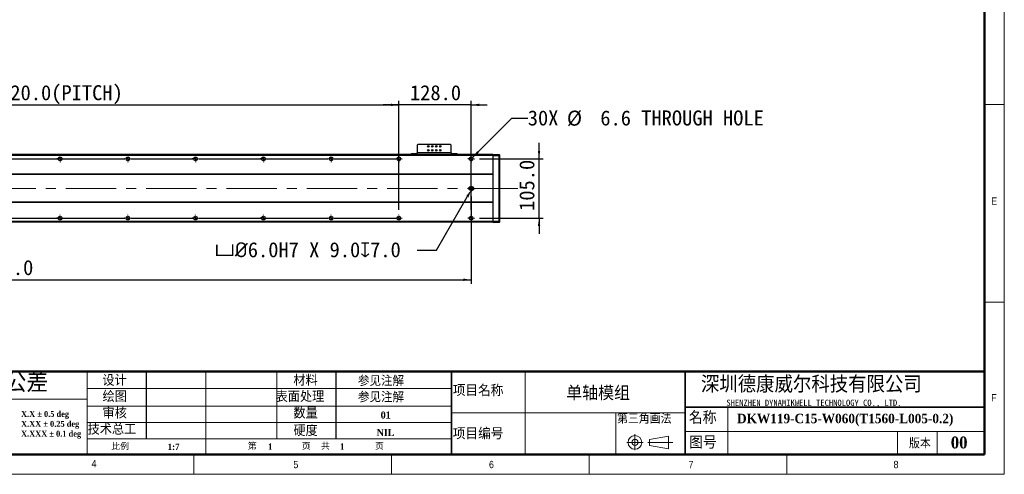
# Model space of a CAD drawing. Header units: millimetres. Extents: x 35 to 2905, y 35 to 2044.
# Tile 3 of 5: x 1162 to 2905, y 35 to 839. Entities that reach past the tile are written whole.
import ezdxf

# ---------------------------------------------------------------- set-up
doc = ezdxf.new("R2010")
doc.units = ezdxf.units.MM
doc.header["$LTSCALE"] = 7
doc.header["$PDSIZE"] = -1
doc.linetypes.add('CENTERX2', pattern=[20.32, 12.7, -2.54, 2.54, -2.54])
doc.layers.add('DIMNS', color=7, linetype='Continuous')
doc.styles.add('SLDTEXTSTYLE1', font='Gothic.ttf', dxfattribs={"width": 0.913})
doc.styles.add('SLDTEXTSTYLE2', font='timesbd.ttf', dxfattribs={"width": 0.933})
doc.styles.add('SLDTEXTSTYLE3', font='txt', dxfattribs={"bigfont": 'bigfont'})
doc.styles.add('SLDTEXTSTYLE4', font='txt', dxfattribs={"bigfont": 'bigfont'})
doc.styles.add('SLDTEXTSTYLE5', font='txt', dxfattribs={"bigfont": 'bigfont'})
doc.styles.add('SLDTEXTSTYLE6', font='txt')
doc.styles.add('SLDTEXTSTYLE7', font='timesbd.ttf', dxfattribs={"width": 0.933, "bigfont": 'bigfont'})
doc.styles.add('SLDTEXTSTYLE8', font='txt')
doc.dimstyles.new('SLDDIMSTYLE0', dxfattribs={"dimtxt": 26.6, "dimasz": 14, "dimexe": 0, "dimexo": 0.0625, "dimgap": 6.65, "dimtad": 2, "dimdec": 1, "dimrnd": 1e-09, "dimzin": 4, "dimdsep": 46, "dimtxsty": 'SLDTEXTSTYLE8', "dimsah": 1, "dimcen": 0.09, "dimadec": 0, "dimazin": 1, "dimtfac": 1, "dimtdec": 1, "dimtofl": 0, "dimtmove": 0, "dimatfit": 3, "dimfxl": 0, "dimfrac": 2, "dimtolj": 1, "dimtzin": 12, "dimarcsym": 0})
doc.dimstyles.new('SLDDIMSTYLE1', dxfattribs={"dimtxt": 26.6, "dimasz": 14, "dimexe": 0, "dimexo": 0.0625, "dimgap": 6.65, "dimtad": 2, "dimdec": 1, "dimrnd": 1e-09, "dimzin": 4, "dimdsep": 46, "dimtxsty": 'SLDTEXTSTYLE8', "dimsah": 1, "dimcen": 0.09, "dimadec": 0, "dimazin": 1, "dimtfac": 1, "dimtdec": 1, "dimtmove": 0, "dimatfit": 0, "dimfxl": 0, "dimfrac": 2, "dimtolj": 1, "dimtzin": 12, "dimarcsym": 0})
doc.dimstyles.new('SLDDIMSTYLE5', dxfattribs={"dimtxt": 26.6, "dimasz": 14, "dimexe": 0, "dimexo": 0.0625, "dimgap": 6.65, "dimtad": 0, "dimtih": 1, "dimtoh": 1, "dimdec": 1, "dimrnd": 1e-09, "dimzin": 4, "dimdsep": 46, "dimtxsty": 'SLDTEXTSTYLE8', "dimsah": 1, "dimcen": 0, "dimadec": 0, "dimazin": 1, "dimtfac": 1, "dimtdec": 1, "dimtofl": 0, "dimtmove": 0, "dimatfit": 3, "dimfxl": 0, "dimfrac": 2, "dimtolj": 1, "dimtzin": 12, "dimarcsym": 0})
doc.dimstyles.new('SLDDIMSTYLE6', dxfattribs={"dimtxt": 26.6, "dimasz": 14, "dimexe": 0, "dimexo": 0.0625, "dimgap": 6.65, "dimtad": 0, "dimtih": 1, "dimtoh": 1, "dimdec": 1, "dimrnd": 1e-09, "dimzin": 12, "dimdsep": 46, "dimtxsty": 'SLDTEXTSTYLE8', "dimsah": 1, "dimcen": 0, "dimadec": 0, "dimazin": 3, "dimtfac": 1, "dimtdec": 1, "dimtofl": 0, "dimtmove": 0, "dimatfit": 3, "dimfxl": 0, "dimfrac": 2, "dimtolj": 1, "dimtzin": 12, "dimarcsym": 0})

# ---------------------------------------------------------------- blocks, each defined once
blk = doc.blocks.new('SW_NOTE_0')
at = {"color": 0, "linetype": 'Continuous', "lineweight": 0, "char_height": 10.5, "attachment_point": 1, "style": 'SLDTEXTSTYLE2'}
for s, insert in [('X.X ± 0.5 deg', (0, 13.8)), ('X.XX ± 0.25 deg', (0, -3.7)), ('X.XXX ± 0.1 deg', (0, -21.2))]:
    blk.add_mtext(s, dxfattribs=dict(at, insert=insert))
blk = doc.blocks.new('_D_13')
at = {"layer": 'DIMNS'}
for p, q in [((265.3, 532), (265.3, 372.2)), ((1961.3, 526.4), (1961.3, 372.2)), ((265.3, 379.2), (1961.3, 379.2))]:
    blk.add_line(p, q, dxfattribs=at)
for points in [[(265.3, 379.2), (279.3, 377.1), (279.3, 381.3)], [(1961.3, 379.2), (1947.3, 381.3), (1947.3, 377.1)]]:
    blk.add_solid(points, dxfattribs=at)
at = {"layer": 'DIMNS', "insert": (1077.4, 414.1), "char_height": 26.6, "attachment_point": 1, "style": 'SLDTEXTSTYLE8'}
blk.add_mtext('1696.0', dxfattribs=at)
blk = doc.blocks.new('_D_14')
at = {"layer": 'DIMNS'}
for p, q in [((2081.3, 593.4), (2081.3, 621.4)), ((1976, 593.4), (2088.3, 593.4)), ((2081.3, 488.4), (2081.3, 593.4)), ((1976, 488.4), (2088.3, 488.4)), ((2081.3, 488.4), (2081.3, 460.4))]:
    blk.add_line(p, q, dxfattribs=at)
for points in [[(2081.3, 593.4), (2083.4, 607.4), (2079.2, 607.4)], [(2081.3, 488.4), (2079.2, 474.4), (2083.4, 474.4)]]:
    blk.add_solid(points, dxfattribs=at)
at = {"layer": 'DIMNS', "insert": (2046.4, 501.1), "char_height": 26.6, "attachment_point": 1, "rotation": 90, "style": 'SLDTEXTSTYLE8'}
blk.add_mtext('105.0', dxfattribs=at)
blk = doc.blocks.new('_D_16')
at = {"layer": 'DIMNS'}
for p, q in [((393.3, 503.1), (393.3, 695.7)), ((393.3, 688.7), (1833.3, 688.7)), ((1833.3, 503.1), (1833.3, 695.7))]:
    blk.add_line(p, q, dxfattribs=at)
for points in [[(393.3, 688.7), (407.3, 686.6), (407.3, 690.8)], [(1833.3, 688.7), (1819.3, 690.8), (1819.3, 686.6)]]:
    blk.add_solid(points, dxfattribs=at)
at = {"layer": 'DIMNS', "char_height": 26.6, "attachment_point": 1, "style": 'SLDTEXTSTYLE8'}
for s, insert in [('1440.0', (932.7, 723.6)), ('=12×120.0(PITCH)', (1036.7, 723.6))]:
    blk.add_mtext(s, dxfattribs=dict(at, insert=insert))
blk = doc.blocks.new('_D_17')
at = {"layer": 'Defpoints', "color": 0}
for p in [(1962.8, 540.9), (1961.3, 538.3)]:
    blk.add_point(p, dxfattribs=at)
at = {"layer": 'DIMNS', "color": 0, "lineweight": -2}
for p, q in [((1899.9, 431.9), (1954.3, 526.1)), ((1865.6, 431.9), (1899.9, 431.9))]:
    blk.add_line(p, q, dxfattribs=at)
at = {"layer": 'DIMNS', "color": 0}
blk.add_solid([(1952.2, 527.3), (1956.3, 525), (1961.3, 538.3)], dxfattribs=at)
at = {"layer": 'DIMNS', "color": 0, "insert": (1507.2, 445.7), "char_height": 26.6, "attachment_point": 1, "style": 'SLDTEXTSTYLE8'}
blk.add_mtext('\\A1;{\\fGDT|b0|i0|c134|p2;v\\fISOCPEUR|b0|i0|c134|p34;%%C}6.0H7 X 9.0{\\fGDT|b0|i0|c134|p2;x}7.0', dxfattribs=at)
blk = doc.blocks.new('_D_18')
at = {"layer": 'DIMNS'}
for p, q in [((1963.6, 595.7), (2033.3, 665.5)), ((2033.3, 665.5), (2061.3, 665.5))]:
    blk.add_line(p, q, dxfattribs=at)
blk.add_solid([(1963.6, 595.7), (1975, 604.1), (1972, 607.1)], dxfattribs=at)
at = {"layer": 'DIMNS', "char_height": 26.6, "attachment_point": 1, "style": 'SLDTEXTSTYLE8'}
for s, insert in [('30X ', (2061.3, 678.9)), ('%%c', (2130.6, 678.6)), (' 6.6 THROUGH HOLE', (2171.7, 678.9))]:
    blk.add_mtext(s, dxfattribs=dict(at, insert=insert))
blk = doc.blocks.new('_D_20')
at = {"layer": 'DIMNS'}
for p, q in [((1833.3, 688.7), (1805.3, 688.7)), ((1833.3, 503.1), (1833.3, 695.7)), ((1961.3, 688.7), (1833.3, 688.7)), ((1961.3, 503.1), (1961.3, 695.7)), ((1961.3, 688.7), (1989.3, 688.7))]:
    blk.add_line(p, q, dxfattribs=at)
for points in [[(1833.3, 688.7), (1819.3, 690.8), (1819.3, 686.6)], [(1961.3, 688.7), (1975.3, 686.6), (1975.3, 690.8)]]:
    blk.add_solid(points, dxfattribs=at)
at = {"layer": 'DIMNS', "insert": (1852.8, 723.6), "char_height": 26.6, "attachment_point": 1, "style": 'SLDTEXTSTYLE8'}
blk.add_mtext('128.0', dxfattribs=at)
blk = doc.blocks.new('SW_CENTERMARKSYMBOL_0')
at = {"layer": 'DIMNS', "color": 0}
for p, q in [((-5.08, 0), (-5.54, 0)), ((0, 0), (-2.54, 0)), ((0, 5.08), (0, 5.54)), ((0, 0), (0, 2.54)), ((0, 0), (0, -2.54)), ((0, 0), (2.54, 0)), ((5.08, 0), (5.54, 0)), ((0, -5.08), (0, -5.54))]:
    blk.add_line(p, q, dxfattribs=at)
blk = doc.blocks.new('SW_CENTERMARKSYMBOL_2')
at = {"layer": 'DIMNS', "color": 0}
for p, q in [((-5.08, 0), (-5.84, 0)), ((0, 0), (-2.54, 0)), ((0, 5.08), (0, 5.84)), ((0, 0), (0, 2.54)), ((0, 0), (0, -2.54)), ((0, 0), (2.54, 0)), ((5.08, 0), (114.92, 0)), ((114.92, 0), (114.16, 0)), ((120, 0), (117.46, 0)), ((120, 0), (117.46, 0)), ((120, 5.08), (120, 5.84)), ((120, 0), (120, 2.54)), ((120, 0), (120, 2.54)), ((120, 0), (120, -2.54)), ((120, 0), (122.54, 0)), ((120, 0), (120, -2.54)), ((120, 0), (122.54, 0)), ((125.08, 0), (125.84, 0)), ((125.08, 0), (234.92, 0)), ((234.92, 0), (234.16, 0)), ((240, 0), (237.46, 0)), ((240, 0), (237.46, 0)), ((240, 0), (237.46, 0)), ((240, 5.08), (240, 5.84)), ((240, 0), (240, 2.54)), ((240, 0), (240, 2.54)), ((240, 0), (240, 2.54)), ((240, 0), (240, -2.54)), ((240, 0), (242.54, 0)), ((240, 0), (240, -2.54)), ((240, 0), (242.54, 0)), ((240, 0), (240, -2.54)), ((240, 0), (242.54, 0)), ((245.08, 0), (245.84, 0)), ((245.08, 0), (354.92, 0)), ((354.92, 0), (354.16, 0)), ((360, 0), (357.46, 0)), ((360, 0), (357.46, 0)), ((360, 0), (357.46, 0)), ((360, 0), (357.46, 0)), ((360, 5.08), (360, 5.84)), ((360, 0), (360, 2.54)), ((360, 0), (360, 2.54)), ((360, 0), (360, 2.54)), ((360, 0), (360, 2.54)), ((360, 0), (360, -2.54)), ((360, 0), (362.54, 0)), ((360, 0), (360, -2.54)), ((360, 0), (362.54, 0)), ((360, 0), (360, -2.54)), ((360, 0), (362.54, 0)), ((360, 0), (360, -2.54)), ((360, 0), (362.54, 0)), ((365.08, 0), (365.84, 0)), ((365.08, 0), (474.92, 0)), ((474.92, 0), (474.16, 0)), ((480, 0), (477.46, 0)), ((480, 0), (477.46, 0)), ((480, 0), (477.46, 0)), ((480, 0), (477.46, 0)), ((480, 0), (477.46, 0)), ((480, 5.08), (480, 5.84)), ((480, 0), (480, 2.54)), ((480, 0), (480, 2.54)), ((480, 0), (480, 2.54)), ((480, 0), (480, 2.54)), ((480, 0), (480, 2.54)), ((480, 0), (480, -2.54)), ((480, 0), (482.54, 0)), ((480, 0), (480, -2.54)), ((480, 0), (482.54, 0)), ((480, 0), (480, -2.54)), ((480, 0), (482.54, 0)), ((480, 0), (480, -2.54)), ((480, 0), (482.54, 0)), ((480, 0), (480, -2.54)), ((480, 0), (482.54, 0)), ((485.08, 0), (485.84, 0)), ((485.08, 0), (594.92, 0)), ((594.92, 0), (594.16, 0)), ((600, 0), (597.46, 0)), ((600, 0), (597.46, 0)), ((600, 0), (597.46, 0)), ((600, 0), (597.46, 0)), ((600, 0), (597.46, 0)), ((600, 0), (597.46, 0)), ((600, 5.08), (600, 5.84)), ((600, 0), (600, 2.54)), ((600, 0), (600, 2.54)), ((600, 0), (600, 2.54)), ((600, 0), (600, 2.54)), ((600, 0), (600, 2.54)), ((600, 0), (600, 2.54)), ((600, 0), (600, -2.54)), ((600, 0), (602.54, 0)), ((600, 0), (600, -2.54)), ((600, 0), (602.54, 0)), ((600, 0), (600, -2.54)), ((600, 0), (602.54, 0)), ((600, 0), (600, -2.54)), ((600, 0), (602.54, 0)), ((600, 0), (600, -2.54)), ((600, 0), (602.54, 0)), ((600, 0), (600, -2.54)), ((600, 0), (602.54, 0)), ((605.08, 0), (605.84, 0)), ((605.08, 0), (714.92, 0)), ((714.92, 0), (714.16, 0)), ((720, 0), (717.46, 0)), ((720, 0), (717.46, 0)), ((720, 0), (717.46, 0)), ((720, 0), (717.46, 0)), ((720, 0), (717.46, 0)), ((720, 0), (717.46, 0)), ((720, 0), (717.46, 0)), ((720, 5.08), (720, 5.84)), ((720, 0), (720, 2.54)), ((720, 0), (720, 2.54)), ((720, 0), (720, 2.54)), ((720, 0), (720, 2.54)), ((720, 0), (720, 2.54)), ((720, 0), (720, 2.54)), ((720, 0), (720, 2.54)), ((720, 0), (720, -2.54)), ((720, 0), (722.54, 0)), ((720, 0), (720, -2.54)), ((720, 0), (722.54, 0)), ((720, 0), (720, -2.54)), ((720, 0), (722.54, 0)), ((720, 0), (720, -2.54)), ((720, 0), (722.54, 0)), ((720, 0), (720, -2.54)), ((720, 0), (722.54, 0)), ((720, 0), (720, -2.54)), ((720, 0), (722.54, 0)), ((720, 0), (720, -2.54)), ((720, 0), (722.54, 0)), ((725.08, 0), (725.84, 0)), ((725.08, 0), (834.92, 0)), ((834.92, 0), (834.16, 0)), ((840, 0), (837.46, 0)), ((840, 0), (837.46, 0)), ((840, 0), (837.46, 0)), ((840, 0), (837.46, 0)), ((840, 0), (837.46, 0)), ((840, 0), (837.46, 0)), ((840, 5.08), (840, 5.84)), ((840, 0), (840, 2.54)), ((840, 0), (840, 2.54)), ((840, 0), (840, 2.54)), ((840, 0), (840, 2.54)), ((840, 0), (840, 2.54)), ((840, 0), (840, 2.54)), ((840, 0), (840, -2.54)), ((840, 0), (842.54, 0)), ((840, 0), (840, -2.54)), ((840, 0), (842.54, 0)), ((840, 0), (840, -2.54)), ((840, 0), (842.54, 0)), ((840, 0), (840, -2.54)), ((840, 0), (842.54, 0)), ((840, 0), (840, -2.54)), ((840, 0), (842.54, 0)), ((840, 0), (840, -2.54)), ((840, 0), (842.54, 0)), ((845.08, 0), (845.84, 0)), ((845.08, 0), (954.92, 0)), ((954.92, 0), (954.16, 0)), ((960, 0), (957.46, 0)), ((960, 0), (957.46, 0)), ((960, 0), (957.46, 0)), ((960, 0), (957.46, 0)), ((960, 0), (957.46, 0)), ((960, 5.08), (960, 5.84)), ((960, 0), (960, 2.54)), ((960, 0), (960, 2.54)), ((960, 0), (960, 2.54)), ((960, 0), (960, 2.54)), ((960, 0), (960, 2.54)), ((960, 0), (960, -2.54)), ((960, 0), (962.54, 0)), ((960, 0), (960, -2.54)), ((960, 0), (962.54, 0)), ((960, 0), (960, -2.54)), ((960, 0), (962.54, 0)), ((960, 0), (960, -2.54)), ((960, 0), (962.54, 0)), ((960, 0), (960, -2.54)), ((960, 0), (962.54, 0)), ((965.08, 0), (965.84, 0)), ((965.08, 0), (1074.92, 0)), ((1074.92, 0), (1074.16, 0)), ((1080, 0), (1077.46, 0)), ((1080, 0), (1077.46, 0)), ((1080, 0), (1077.46, 0)), ((1080, 0), (1077.46, 0)), ((1080, 5.08), (1080, 5.84)), ((1080, 0), (1080, 2.54)), ((1080, 0), (1080, 2.54)), ((1080, 0), (1080, 2.54)), ((1080, 0), (1080, 2.54)), ((1080, 0), (1080, -2.54)), ((1080, 0), (1082.54, 0)), ((1080, 0), (1080, -2.54)), ((1080, 0), (1082.54, 0)), ((1080, 0), (1080, -2.54)), ((1080, 0), (1082.54, 0)), ((1080, 0), (1080, -2.54)), ((1080, 0), (1082.54, 0)), ((1085.08, 0), (1085.84, 0)), ((1085.08, 0), (1194.92, 0)), ((1194.92, 0), (1194.16, 0)), ((1200, 0), (1197.46, 0)), ((1200, 0), (1197.46, 0)), ((1200, 0), (1197.46, 0)), ((1200, 5.08), (1200, 5.84)), ((1200, 0), (1200, 2.54)), ((1200, 0), (1200, 2.54)), ((1200, 0), (1200, 2.54)), ((1200, 0), (1200, -2.54)), ((1200, 0), (1202.54, 0)), ((1200, 0), (1200, -2.54)), ((1200, 0), (1202.54, 0)), ((1200, 0), (1200, -2.54)), ((1200, 0), (1202.54, 0)), ((1205.08, 0), (1205.84, 0)), ((1205.08, 0), (1314.92, 0)), ((1314.92, 0), (1314.16, 0)), ((1320, 0), (1317.46, 0)), ((1320, 0), (1317.46, 0)), ((1320, 5.08), (1320, 5.84)), ((1320, 0), (1320, 2.54)), ((1320, 0), (1320, 2.54)), ((1320, 0), (1320, -2.54)), ((1320, 0), (1322.54, 0)), ((1320, 0), (1320, -2.54)), ((1320, 0), (1322.54, 0)), ((1325.08, 0), (1325.84, 0)), ((1325.08, 0), (1434.92, 0)), ((1440, 0), (1437.46, 0)), ((1440, 5.08), (1440, 5.84)), ((1440, 0), (1440, 2.54)), ((1440, 0), (1440, -2.54)), ((1440, 0), (1442.54, 0)), ((1445.08, 0), (1445.84, 0)), ((0, -5.08), (0, -5.84)), ((120, -5.08), (120, -5.84)), ((240, -5.08), (240, -5.84)), ((360, -5.08), (360, -5.84)), ((480, -5.08), (480, -5.84)), ((600, -5.08), (600, -5.84)), ((720, -5.08), (720, -5.84)), ((840, -5.08), (840, -5.84)), ((960, -5.08), (960, -5.84)), ((1080, -5.08), (1080, -5.84)), ((1200, -5.08), (1200, -5.84)), ((1320, -5.08), (1320, -5.84)), ((1440, -5.08), (1440, -5.84))]:
    blk.add_line(p, q, dxfattribs=at)
blk = doc.blocks.new('SW_CENTERMARKSYMBOL_3')
at = {"layer": 'DIMNS', "color": 0}
for p, q in [((-125.08, 0), (-125.84, 0)), ((-120, 0), (-122.54, 0)), ((-120, 5.08), (-120, 5.84)), ((-120, 0), (-120, 2.54)), ((-120, 0), (-120, -2.54)), ((-120, 0), (-117.46, 0)), ((-114.92, 0), (-5.08, 0)), ((-5.08, 0), (-5.84, 0)), ((0, 0), (-2.54, 0)), ((0, 0), (-2.54, 0)), ((0, 5.08), (0, 5.84)), ((0, 0), (0, 2.54)), ((0, 0), (0, 2.54)), ((0, 0), (0, -2.54)), ((0, 0), (2.54, 0)), ((0, 0), (0, -2.54)), ((0, 0), (2.54, 0)), ((5.08, 0), (5.84, 0)), ((5.08, 0), (114.92, 0)), ((114.92, 0), (114.16, 0)), ((120, 0), (117.46, 0)), ((120, 0), (117.46, 0)), ((120, 0), (117.46, 0)), ((120, 5.08), (120, 5.84)), ((120, 0), (120, 2.54)), ((120, 0), (120, 2.54)), ((120, 0), (120, 2.54)), ((120, 0), (120, -2.54)), ((120, 0), (122.54, 0)), ((120, 0), (120, -2.54)), ((120, 0), (122.54, 0)), ((120, 0), (120, -2.54)), ((120, 0), (122.54, 0)), ((125.08, 0), (125.84, 0)), ((125.08, 0), (234.92, 0)), ((234.92, 0), (234.16, 0)), ((240, 0), (237.46, 0)), ((240, 0), (237.46, 0)), ((240, 0), (237.46, 0)), ((240, 0), (237.46, 0)), ((240, 5.08), (240, 5.84)), ((240, 0), (240, 2.54)), ((240, 0), (240, 2.54)), ((240, 0), (240, 2.54)), ((240, 0), (240, 2.54)), ((240, 0), (240, -2.54)), ((240, 0), (242.54, 0)), ((240, 0), (240, -2.54)), ((240, 0), (242.54, 0)), ((240, 0), (240, -2.54)), ((240, 0), (242.54, 0)), ((240, 0), (240, -2.54)), ((240, 0), (242.54, 0)), ((245.08, 0), (245.84, 0)), ((245.08, 0), (354.92, 0)), ((354.92, 0), (354.16, 0)), ((360, 0), (357.46, 0)), ((360, 0), (357.46, 0)), ((360, 0), (357.46, 0)), ((360, 0), (357.46, 0)), ((360, 0), (357.46, 0)), ((360, 5.08), (360, 5.84)), ((360, 0), (360, 2.54)), ((360, 0), (360, 2.54)), ((360, 0), (360, 2.54)), ((360, 0), (360, 2.54)), ((360, 0), (360, 2.54)), ((360, 0), (360, -2.54)), ((360, 0), (362.54, 0)), ((360, 0), (360, -2.54)), ((360, 0), (362.54, 0)), ((360, 0), (360, -2.54)), ((360, 0), (362.54, 0)), ((360, 0), (360, -2.54)), ((360, 0), (362.54, 0)), ((360, 0), (360, -2.54)), ((360, 0), (362.54, 0)), ((365.08, 0), (365.84, 0)), ((365.08, 0), (474.92, 0)), ((474.92, 0), (474.16, 0)), ((480, 0), (477.46, 0)), ((480, 0), (477.46, 0)), ((480, 0), (477.46, 0)), ((480, 0), (477.46, 0)), ((480, 0), (477.46, 0)), ((480, 0), (477.46, 0)), ((480, 5.08), (480, 5.84)), ((480, 0), (480, 2.54)), ((480, 0), (480, 2.54)), ((480, 0), (480, 2.54)), ((480, 0), (480, 2.54)), ((480, 0), (480, 2.54)), ((480, 0), (480, 2.54)), ((480, 0), (480, -2.54)), ((480, 0), (482.54, 0)), ((480, 0), (480, -2.54)), ((480, 0), (482.54, 0)), ((480, 0), (480, -2.54)), ((480, 0), (482.54, 0)), ((480, 0), (480, -2.54)), ((480, 0), (482.54, 0)), ((480, 0), (480, -2.54)), ((480, 0), (482.54, 0)), ((480, 0), (480, -2.54)), ((480, 0), (482.54, 0)), ((485.08, 0), (485.84, 0)), ((485.08, 0), (594.92, 0)), ((594.92, 0), (594.16, 0)), ((600, 0), (597.46, 0)), ((600, 0), (597.46, 0)), ((600, 0), (597.46, 0)), ((600, 0), (597.46, 0)), ((600, 0), (597.46, 0)), ((600, 0), (597.46, 0)), ((600, 0), (597.46, 0)), ((600, 5.08), (600, 5.84)), ((600, 0), (600, 2.54)), ((600, 0), (600, 2.54)), ((600, 0), (600, 2.54)), ((600, 0), (600, 2.54)), ((600, 0), (600, 2.54)), ((600, 0), (600, 2.54)), ((600, 0), (600, 2.54)), ((600, 0), (600, -2.54)), ((600, 0), (602.54, 0)), ((600, 0), (600, -2.54)), ((600, 0), (602.54, 0)), ((600, 0), (600, -2.54)), ((600, 0), (602.54, 0)), ((600, 0), (600, -2.54)), ((600, 0), (602.54, 0)), ((600, 0), (600, -2.54)), ((600, 0), (602.54, 0)), ((600, 0), (600, -2.54)), ((600, 0), (602.54, 0)), ((600, 0), (600, -2.54)), ((600, 0), (602.54, 0)), ((605.08, 0), (605.84, 0)), ((605.08, 0), (714.92, 0)), ((714.92, 0), (714.16, 0)), ((720, 0), (717.46, 0)), ((720, 0), (717.46, 0)), ((720, 0), (717.46, 0)), ((720, 0), (717.46, 0)), ((720, 0), (717.46, 0)), ((720, 0), (717.46, 0)), ((720, 5.08), (720, 5.84)), ((720, 0), (720, 2.54)), ((720, 0), (720, 2.54)), ((720, 0), (720, 2.54)), ((720, 0), (720, 2.54)), ((720, 0), (720, 2.54)), ((720, 0), (720, 2.54)), ((720, 0), (720, -2.54)), ((720, 0), (722.54, 0)), ((720, 0), (720, -2.54)), ((720, 0), (722.54, 0)), ((720, 0), (720, -2.54)), ((720, 0), (722.54, 0)), ((720, 0), (720, -2.54)), ((720, 0), (722.54, 0)), ((720, 0), (720, -2.54)), ((720, 0), (722.54, 0)), ((720, 0), (720, -2.54)), ((720, 0), (722.54, 0)), ((725.08, 0), (725.84, 0)), ((725.08, 0), (834.92, 0)), ((834.92, 0), (834.16, 0)), ((840, 0), (837.46, 0)), ((840, 0), (837.46, 0)), ((840, 0), (837.46, 0)), ((840, 0), (837.46, 0)), ((840, 0), (837.46, 0)), ((840, 5.08), (840, 5.84)), ((840, 0), (840, 2.54)), ((840, 0), (840, 2.54)), ((840, 0), (840, 2.54)), ((840, 0), (840, 2.54)), ((840, 0), (840, 2.54)), ((840, 0), (840, -2.54)), ((840, 0), (842.54, 0)), ((840, 0), (840, -2.54)), ((840, 0), (842.54, 0)), ((840, 0), (840, -2.54)), ((840, 0), (842.54, 0)), ((840, 0), (840, -2.54)), ((840, 0), (842.54, 0)), ((840, 0), (840, -2.54)), ((840, 0), (842.54, 0)), ((845.08, 0), (845.84, 0)), ((845.08, 0), (954.92, 0)), ((954.92, 0), (954.16, 0)), ((960, 0), (957.46, 0)), ((960, 0), (957.46, 0)), ((960, 0), (957.46, 0)), ((960, 0), (957.46, 0)), ((960, 5.08), (960, 5.84)), ((960, 0), (960, 2.54)), ((960, 0), (960, 2.54)), ((960, 0), (960, 2.54)), ((960, 0), (960, 2.54)), ((960, 0), (960, -2.54)), ((960, 0), (962.54, 0)), ((960, 0), (960, -2.54)), ((960, 0), (962.54, 0)), ((960, 0), (960, -2.54)), ((960, 0), (962.54, 0)), ((960, 0), (960, -2.54)), ((960, 0), (962.54, 0)), ((965.08, 0), (965.84, 0)), ((965.08, 0), (1074.92, 0)), ((1074.92, 0), (1074.16, 0)), ((1080, 0), (1077.46, 0)), ((1080, 0), (1077.46, 0)), ((1080, 0), (1077.46, 0)), ((1080, 5.08), (1080, 5.84)), ((1080, 0), (1080, 2.54)), ((1080, 0), (1080, 2.54)), ((1080, 0), (1080, 2.54)), ((1080, 0), (1080, -2.54)), ((1080, 0), (1082.54, 0)), ((1080, 0), (1080, -2.54)), ((1080, 0), (1082.54, 0)), ((1080, 0), (1080, -2.54)), ((1080, 0), (1082.54, 0)), ((1085.08, 0), (1085.84, 0)), ((1085.08, 0), (1194.92, 0)), ((1194.92, 0), (1194.16, 0)), ((1200, 0), (1197.46, 0)), ((1200, 0), (1197.46, 0)), ((1200, 5.08), (1200, 5.84)), ((1200, 0), (1200, 2.54)), ((1200, 0), (1200, 2.54)), ((1200, 0), (1200, -2.54)), ((1200, 0), (1202.54, 0)), ((1200, 0), (1200, -2.54)), ((1200, 0), (1202.54, 0)), ((1205.08, 0), (1205.84, 0)), ((1205.08, 0), (1314.92, 0)), ((1320, 0), (1317.46, 0)), ((1320, 5.08), (1320, 5.84)), ((1320, 0), (1320, 2.54)), ((1320, 0), (1320, -2.54)), ((1320, 0), (1322.54, 0)), ((1325.08, 0), (1325.84, 0)), ((-120, -5.08), (-120, -5.84)), ((0, -5.08), (0, -5.84)), ((120, -5.08), (120, -5.84)), ((240, -5.08), (240, -5.84)), ((360, -5.08), (360, -5.84)), ((480, -5.08), (480, -5.84)), ((600, -5.08), (600, -5.84)), ((720, -5.08), (720, -5.84)), ((840, -5.08), (840, -5.84)), ((960, -5.08), (960, -5.84)), ((1080, -5.08), (1080, -5.84)), ((1200, -5.08), (1200, -5.84)), ((1320, -5.08), (1320, -5.84))]:
    blk.add_line(p, q, dxfattribs=at)
blk = doc.blocks.new('SW_CENTERMARKSYMBOL_4')
at = {"layer": 'DIMNS', "color": 0}
for p, q in [((-5.08, 0), (-5.84, 0)), ((0, 0), (-2.54, 0)), ((0, 5.08), (0, 5.84)), ((0, 0), (0, 2.54)), ((0, 0), (0, -2.54)), ((0, 0), (2.54, 0)), ((5.08, 0), (5.84, 0)), ((0, -5.08), (0, -5.84))]:
    blk.add_line(p, q, dxfattribs=at)
blk = doc.blocks.new('SW_CENTERMARKSYMBOL_5')
at = {"layer": 'DIMNS', "color": 0}
for p, q in [((-5.08, 0), (-5.84, 0)), ((0, 0), (-2.54, 0)), ((0, 5.08), (0, 5.84)), ((0, 0), (0, 2.54)), ((0, 0), (0, -2.54)), ((0, 0), (2.54, 0)), ((5.08, 0), (5.84, 0)), ((0, -5.08), (0, -5.84))]:
    blk.add_line(p, q, dxfattribs=at)
blk = doc.blocks.new('SW_DOWELSYMBOL_1')
at = {"linetype": 'Continuous', "lineweight": 18}
h = blk.add_hatch(color=0, dxfattribs=at)
edge = h.paths.add_edge_path(flags=0)
edge.add_arc((0, 0), 3, 180, 270)
edge.add_line((0, -3), (0, 0))
edge.add_line((0, 0), (-3, 0))
h = blk.add_hatch(color=0, dxfattribs=at)
edge = h.paths.add_edge_path(flags=0)
edge.add_arc((0, 0), 3, 0, 90)
edge.add_line((0, 3), (0, 0))
edge.add_line((0, 0), (3, 0))
at = {"layer": 'DIMNS', "color": 0}
blk.add_circle((0, 0), 3, dxfattribs=at)
blk = doc.blocks.new('SW_DOWELSYMBOL_2')
at = {"linetype": 'Continuous', "lineweight": 18}
h = blk.add_hatch(color=0, dxfattribs=at)
edge = h.paths.add_edge_path(flags=0)
edge.add_arc((0, 0), 3, 180, 270)
edge.add_line((0, -3), (0, 0))
edge.add_line((0, 0), (-3, 0))
h = blk.add_hatch(color=0, dxfattribs=at)
edge = h.paths.add_edge_path(flags=0)
edge.add_arc((0, 0), 3, 0, 90)
edge.add_line((0, 3), (0, 0))
edge.add_line((0, 0), (3, 0))
at = {"layer": 'DIMNS', "color": 0}
blk.add_circle((0, 0), 3, dxfattribs=at)

msp = doc.modelspace()

# ---------------------------------------------------------------- linework, layer by layer
at = {"color": 7, "linetype": 'Continuous', "lineweight": 18}
for p, q in [((2905, 35), (2905, 2044)), ((2870, 2009), (2870, 70)), ((2870, 689.5), (2905, 689.5)), ((2870, 339.5), (2905, 339.5)), ((1281, 217), (1281, 192.5)), ((1281, 168), (1281, 217)), ((1281, 192.5), (1281, 217)), ((1491.29, 217), (1491.29, 70)), ((1617, 217), (1617, 98.04)), ((2056.78, 217), (2056.78, 70)), ((1281, 168), (1281, 192.5)), ((1281, 186.61), (1926.29, 186.61)), ((1281, 168), (1025.29, 168)), ((1281, 168), (1281, 70)), ((1281, 155.78), (1926.29, 155.78)), ((1926.29, 143.5), (2339.76, 143.5)), ((2217.1, 143.5), (2217.1, 70)), ((2415.65, 154), (2415.65, 70)), ((1281, 126.91), (1926.29, 126.91)), ((2251.06, 106.04), (2251.06, 77.44)), ((2339.76, 110.88), (2870, 110.88)), ((2716, 110.88), (2716, 70)), ((2786, 110.88), (2786, 70)), ((1926.29, 98.04), (1281, 98.04)), ((2236.5, 91.48), (2265.91, 91.48)), ((2273.64, 91.48), (2318.36, 91.48)), ((2276.67, 96.73), (2310.66, 102.61)), ((2276.67, 86.23), (2276.67, 96.73)), ((2310.66, 102.61), (2310.66, 80.22)), ((70, 70), (2870, 70)), ((861, 70), (2870, 70)), ((1470, 35), (1470, 70)), ((1820, 70), (1820, 35)), ((2170, 35), (2170, 70)), ((2276.67, 86.23), (2310.66, 80.22)), ((2520, 70), (2520, 35)), ((35, 35), (2905, 35))]:
    msp.add_line(p, q, dxfattribs=at)
at = {"color": 7, "linetype": 'Continuous', "lineweight": 50}
for p, q in [((2870, 2009), (2870, 70)), ((1025.29, 217), (1281, 217)), ((2870, 217), (1281, 217)), ((70, 70), (2870, 70))]:
    msp.add_line(p, q, dxfattribs=at)
at = {"color": 7, "linetype": 'Continuous', "lineweight": 25}
for p, q in [((1866.75, 618.66), (1865.75, 617.66)), ((1865.75, 617.66), (1865.75, 603.86)), ((1924.75, 618.66), (1866.75, 618.66)), ((1925.75, 617.66), (1924.75, 618.66)), ((1925.75, 603.86), (1925.75, 617.66)), ((1999.25, 600.86), (227.25, 600.86)), ((1999.25, 600.36), (227.25, 600.36)), ((1999.25, 599.36), (227.25, 599.36)), ((1855.75, 600.86), (1855.75, 602.86)), ((1855.75, 602.86), (1856.75, 602.86)), ((1856.75, 602.86), (1856.75, 600.86)), ((1856.75, 602.86), (1864.75, 602.86)), ((1864.75, 602.86), (1864.75, 600.86)), ((1865.75, 602.86), (1864.75, 602.86)), ((1925.75, 603.86), (1865.75, 603.86)), ((1865.75, 600.86), (1865.75, 603.86)), ((1925.75, 603.86), (1925.75, 600.86)), ((1926.75, 602.86), (1925.75, 602.86)), ((1926.75, 602.86), (1926.75, 600.86)), ((1926.75, 602.86), (1934.75, 602.86)), ((1934.75, 600.86), (1934.75, 602.86)), ((1934.75, 602.86), (1935.75, 602.86)), ((1935.75, 602.86), (1935.75, 600.86)), ((1999.25, 600.56), (1999.55, 600.86)), ((1999.25, 600.86), (1999.25, 600.56)), ((1999.25, 600.36), (1999.25, 600.56)), ((1999.25, 600.36), (1999.25, 599.36)), ((1999.25, 599.36), (1999.25, 565.86)), ((1999.25, 598.73), (1999.55, 598.86)), ((1999.55, 600.86), (1999.55, 598.86)), ((1999.55, 600.86), (2010.95, 600.86)), ((1999.55, 598.86), (1999.55, 482.86)), ((2010.95, 598.86), (1999.55, 598.86)), ((2010.95, 598.86), (2010.95, 600.86)), ((2011.25, 600.56), (2010.95, 600.86)), ((2010.95, 482.86), (2010.95, 598.86)), ((2011.25, 598.73), (2010.95, 598.86)), ((2011.25, 600.56), (2011.25, 598.73)), ((2011.25, 598.73), (2011.25, 482.98)), ((1999.25, 565.86), (227.25, 565.86)), ((1999.25, 565.36), (227.25, 565.36)), ((1999.25, 565.86), (1999.25, 565.36)), ((1999.25, 565.36), (1999.25, 516.36)), ((1962.75, 543.86), (1959.75, 543.86)), ((1959.75, 537.86), (1962.75, 537.86)), ((1999.25, 516.36), (227.25, 516.36)), ((1999.25, 515.86), (227.25, 515.86)), ((1999.25, 516.36), (1999.25, 515.86)), ((1999.25, 515.86), (1999.25, 482.36)), ((1999.25, 482.36), (227.25, 482.36)), ((1999.25, 481.36), (227.25, 481.36)), ((1941.25, 481.26), (281.25, 481.26)), ((1941.25, 481.06), (281.25, 481.06)), ((1941.25, 481.36), (1941.25, 481.26)), ((1941.25, 481.06), (1941.25, 481.26)), ((1999.25, 482.98), (1999.55, 482.86)), ((1999.25, 482.36), (1999.25, 481.36)), ((1999.25, 481.16), (1999.25, 481.36)), ((1999.25, 481.16), (1999.55, 480.86)), ((1999.55, 482.86), (1999.55, 480.86)), ((1999.55, 482.86), (2010.95, 482.86)), ((2010.95, 480.86), (1999.55, 480.86)), ((2011.25, 482.98), (2010.95, 482.86)), ((2010.95, 480.86), (2010.95, 482.86)), ((2011.25, 481.16), (2010.95, 480.86)), ((2011.25, 482.98), (2011.25, 481.16))]:
    msp.add_line(p, q, dxfattribs=at)
at = {"color": 7, "linetype": 'Continuous', "lineweight": 35}
for p, q in [((1926.29, 217), (1926.29, 70)), ((2339.76, 217), (2339.76, 70)), ((2339.76, 154), (2870, 154))]:
    msp.add_line(p, q, dxfattribs=at)
at = {"color": 7, "linetype": 'Continuous', "lineweight": 25}
for centre, radius in [((1885.25, 615.36), 1.25), ((1892.25, 615.36), 1.25), ((1899.25, 615.36), 1.25), ((1906.25, 615.36), 1.25), ((1233.25, 593.36), 3.3), ((1353.25, 593.36), 3.3), ((1473.25, 593.36), 3.3), ((1593.25, 593.36), 3.3), ((1713.25, 593.36), 3.3), ((1833.25, 593.36), 3.3), ((1885.25, 608.36), 1.25), ((1892.25, 608.36), 1.25), ((1899.25, 608.36), 1.25), ((1906.25, 608.36), 1.25), ((1961.25, 593.36), 3.3), ((1233.25, 488.36), 3.3), ((1353.25, 488.36), 3.3), ((1473.25, 488.36), 3.3), ((1593.25, 488.36), 3.3), ((1713.25, 488.36), 3.3), ((1833.25, 488.36), 3.3), ((1961.25, 488.36), 3.3)]:
    msp.add_circle(centre, radius, dxfattribs=at)
at = {"color": 7, "linetype": 'Continuous', "lineweight": 18}
for radius in [12.25, 5.25]:
    msp.add_circle((2251.06, 91.48), radius, dxfattribs=at)
at = {"color": 7, "linetype": 'Continuous', "lineweight": 25}
for centre, start, end in [((1959.75, 540.86), 90, 270), ((1962.75, 540.86), 270, 90)]:
    msp.add_arc(centre, 3, start, end, dxfattribs=at)
at = {"layer": 'DIMNS', "linetype": 'CENTERX2', "lineweight": 18}
msp.add_line((2043.7, 540.86), (182.8, 540.86), dxfattribs=at)
at = {"layer": 'DIMNS', "color": 7}
for p, q in [((1386.18, 98.04), (1386.18, 217)), ((1721.53, 217), (1721.53, 98.04))]:
    msp.add_line(p, q, dxfattribs=at)

# ---------------------------------------------------------------- block references
at = {"color": 7, "linetype": 'Continuous', "lineweight": 0}
msp.add_blockref('SW_NOTE_0', (1164.24, 133.27), dxfattribs=at)
at = {"layer": 'DIMNS'}
for name, p in [('SW_CENTERMARKSYMBOL_3', (513.25, 593.36)), ('SW_CENTERMARKSYMBOL_4', (1961.25, 593.36)), ('SW_CENTERMARKSYMBOL_0', (1961.25, 540.86)), ('SW_DOWELSYMBOL_1', (1959.75, 540.86)), ('SW_DOWELSYMBOL_2', (1962.75, 540.86)), ('SW_CENTERMARKSYMBOL_2', (393.25, 488.36)), ('SW_CENTERMARKSYMBOL_5', (1961.25, 488.36))]:
    msp.add_blockref(name, p, dxfattribs=at)

# ---------------------------------------------------------------- texts
at = {"color": 7, "linetype": 'Continuous', "lineweight": 0}
for s, insert, char_height, attachment_point, style in [('E', (2881.67, 524.92), 12.96, 1, 'SLDTEXTSTYLE1'), ('一般公差', (1058.35, 215.56), 35, 1, 'SLDTEXTSTYLE4'), ('设计', (1308.15, 211.2), 19.6, 1, 'SLDTEXTSTYLE4'), ('材料', (1646.32, 211.2), 19.6, 1, 'SLDTEXTSTYLE4'), ('参见注解', (1760.75, 209.7), 18.521, 1, 'SLDTEXTSTYLE3'), ('深圳德康威尔科技有限公司', (2367.78, 209.07), 29.6333, 1, 'SLDTEXTSTYLE5'), ('项目名称', (1928.53, 193.57), 20.373, 1, 'SLDTEXTSTYLE4'), ('单轴模组', (2129.33, 190.67), 22.225, 1, 'SLDTEXTSTYLE7'), ('绘图', (1308.57, 182.46), 19.6, 1, 'SLDTEXTSTYLE4'), ('表面处理', (1614.87, 182.46), 19.6, 1, 'SLDTEXTSTYLE4'), ('参见注解', (1760.75, 180.95), 18.521, 1, 'SLDTEXTSTYLE3'), ('F', (2881.67, 176.95), 12.96, 1, 'SLDTEXTSTYLE1'), ('SHENZHEN DYNAMIKWELL TECHNOLOGY CO., LTD.', (2413.02, 167.18), 11.1125, 1, 'SLDTEXTSTYLE6'), ('审核', (1308.34, 153.23), 19.6, 1, 'SLDTEXTSTYLE4'), ('数量', (1646.38, 153.23), 19.6, 1, 'SLDTEXTSTYLE4'), ('01', (1800.9, 146.22), 12.6, 1, 'SLDTEXTSTYLE2'), ('名称', (2346.56, 146.34), 22.225, 1, 'SLDTEXTSTYLE4'), ('DKW119-C15-W060(T1560-L005-0.2)', (2431.84, 142.09), 16.6687, 1, 'SLDTEXTSTYLE2'), ('技术总工', (1282.02, 124.6), 19.6, 1, 'SLDTEXTSTYLE4'), ('硬度', (1646.39, 122.25), 19.6, 1, 'SLDTEXTSTYLE4'), ('NIL', (1793.67, 115.25), 12.6, 1, 'SLDTEXTSTYLE2'), ('项目编号', (1928.53, 117.29), 20.373, 1, 'SLDTEXTSTYLE4'), ('比例', (1324.1, 89.33), 11.2, 1, 'SLDTEXTSTYLE4'), ('1:7', (1423.69, 89.32), 11.2, 1, 'SLDTEXTSTYLE2'), ('第        页', (1565.66, 89.74), 11.2, 1, 'SLDTEXTSTYLE4'), ('1', (1601.53, 89.74), 11.2, 1, 'SLDTEXTSTYLE2'), ('共        页', (1695.31, 89.74), 11.2, 1, 'SLDTEXTSTYLE4'), ('1', (1728.74, 89.74), 11.2, 1, 'SLDTEXTSTYLE2'), ('图号', (2346.86, 102.52), 22.225, 1, 'SLDTEXTSTYLE4'), ('版本', (2736.3, 98.31), 17.5, 1, 'SLDTEXTSTYLE4'), ('00', (2825.06, 101.8), 21, 2, 'SLDTEXTSTYLE2'), ('4', (1289.17, 60.52), 12.96, 1, 'SLDTEXTSTYLE1'), ('5', (1646.39, 58.78), 12.96, 1, 'SLDTEXTSTYLE1'), ('6', (1992.6, 58.78), 12.96, 1, 'SLDTEXTSTYLE1'), ('7', (2346.02, 58.78), 12.96, 1, 'SLDTEXTSTYLE1'), ('8', (2708.84, 58.78), 12.96, 1, 'SLDTEXTSTYLE1')]:
    msp.add_mtext(s, dxfattribs=dict(at, insert=insert, char_height=char_height, attachment_point=attachment_point, style=style))
at = {"layer": 'DIMNS', "color": 7, "insert": (2219.42, 142.13), "char_height": 17.5, "attachment_point": 1, "style": 'SLDTEXTSTYLE4'}
msp.add_mtext('第三角画法', dxfattribs=at)

# ---------------------------------------------------------------- dimensions: what is measured, and where the dimension line sits
at = {"layer": 'DIMNS'}
dim = msp.add_linear_dim(base=(1833.25, 688.66), p1=(393.25, 494.2), p2=(1833.25, 494.2), angle=0, text='<>=12×120.0(PITCH)', dimstyle='SLDDIMSTYLE0', dxfattribs=at)
dim.commit()
dim.dimension.update_dxf_attribs({"geometry": '_D_16', "text_midpoint": (1129.42, 688.66), "dimtype": 160})
for base, p1, p2, dimstyle, picture, middle in [((1833.25, 688.66), (1961.25, 494.2), (1833.25, 494.2), 'SLDDIMSTYLE1', '_D_20', (1895.16, 688.66)), ((1961.25, 379.19), (265.25, 540.86), (1961.25, 535.32), 'SLDDIMSTYLE0', '_D_13', (1129.42, 379.19))]:
    dim = msp.add_linear_dim(base=base, p1=p1, p2=p2, dimstyle=dimstyle, dxfattribs=at)
    dim.commit()
    dim.dimension.update_dxf_attribs({"geometry": picture, "text_midpoint": middle, "dimtype": 160})
dim = msp.add_diameter_dim_2p(p1=(1958.92, 591.03), p2=(1963.59, 595.69), text='30X <> THROUGH HOLE\\P', dimstyle='SLDDIMSTYLE6', dxfattribs=at)
dim.commit()
dim.dimension.update_dxf_attribs({"geometry": '_D_18', "text_midpoint": (2280.84, 665.45), "dimtype": 163})
dim = msp.add_linear_dim(base=(2081.25, 593.36), p1=(1967.09, 488.36), p2=(1967.09, 593.36), angle=90, dimstyle='SLDDIMSTYLE1', dxfattribs=at)
dim.commit()
dim.dimension.update_dxf_attribs({"geometry": '_D_14', "text_midpoint": (2081.25, 543.43), "dimtype": 160})
dim = msp.add_radius_dim(center=(1962.75, 540.86), mpoint=(1961.25, 538.26), text='{\\fGDT|b0|i0|c134|p2;v\\fISOCPEUR|b0|i0|c134|p34;%%C}6.0H7 X 9.0{\\fGDT|b0|i0|c134|p2;x}7.0', dimstyle='SLDDIMSTYLE5', override={"dimpost": '<>'}, dxfattribs=at)
dim.commit()
dim.dimension.update_dxf_attribs({"geometry": '_D_17', "text_midpoint": (1683.06, 431.94), "dimtype": 164})

doc.saveas('drawing.dxf')
